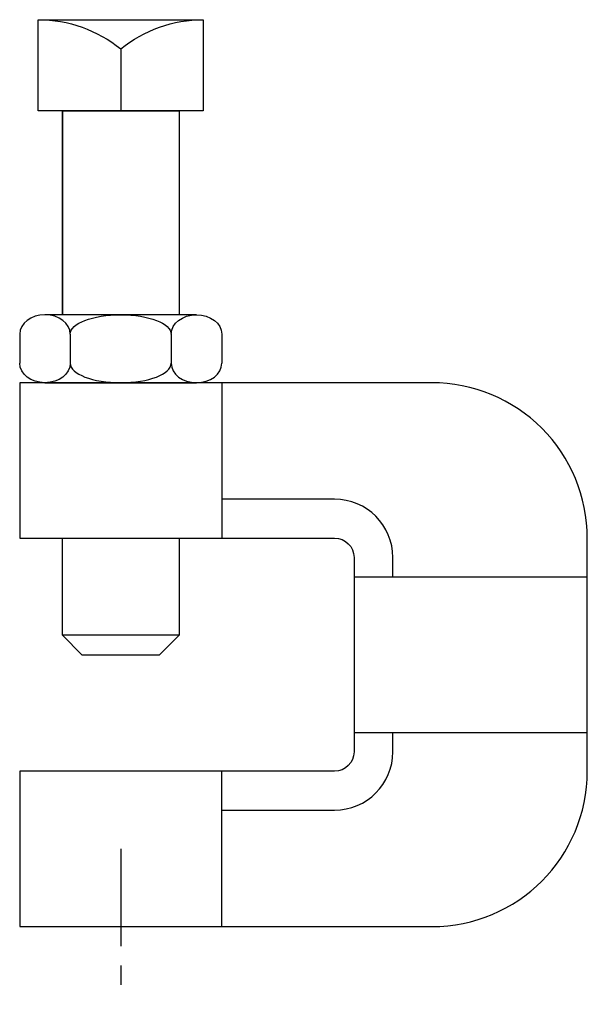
# Model space of a CAD drawing. Extents: x 34 to 182, y 11 to 268.
import ezdxf

# ---------------------------------------------------------------- set-up
doc = ezdxf.new("R2010")
doc.units = 0
doc.header["$MEASUREMENT"] = 0
doc.linetypes.add('AI9-LTYPE1', pattern=[40.643435, 25.402148, -5.080429, 5.080429, -5.080429])
doc.layers.get('0').update_dxf_attribs({"linetype": 'CONTINUOUS'})

msp = doc.modelspace()

# ---------------------------------------------------------------- linework, layer by layer
at = {"color": 7}
for p, q in [((38.64, 268.45), (81.73, 268.45)), ((60.18, 260.83), (60.18, 244.64)), ((44.94, 244.64), (44.94, 191.29)), ((75.43, 244.64), (75.43, 191.29)), ((79.98, 191.29), (40.39, 191.29)), ((33.79, 186.21), (33.79, 178.59)), ((46.98, 186.21), (46.98, 178.59)), ((73.38, 186.21), (73.38, 178.59)), ((86.58, 186.21), (86.58, 178.59)), ((40.39, 173.51), (79.98, 173.51)), ((86.58, 173.51), (86.58, 132.87)), ((121.15, 122.71), (182.11, 122.71)), ((121.15, 82.06), (182.11, 82.06)), ((86.58, 31.26), (86.58, 71.9))]:
    msp.add_line(p, q, dxfattribs=at)
at = {"color": 253, "linetype": 'AI9-LTYPE1'}
msp.add_line((60.18, 51.58), (60.18, 10.94), dxfattribs=at)
at = {"color": 7}
for points in [[(75.43, 191.29), (44.94, 191.29), (44.94, 244.64), (75.43, 244.64)], [(75.43, 107.46), (44.94, 107.46), (44.94, 132.87), (75.43, 132.87)]]:
    msp.add_lwpolyline(points, close=True, dxfattribs=at)
for points in [[(75.43, 132.87), (75.43, 107.46), (44.94, 107.46), (44.94, 132.87)], [(44.94, 107.46), (50.02, 102.38), (70.35, 102.38), (75.43, 107.46)]]:
    msp.add_lwpolyline(points, dxfattribs=at)
for points, knots in [([(38.64, 268.45), (38.64, 268.45), (38.64, 244.64), (38.64, 244.64), (38.64, 244.64), (81.73, 244.64), (81.73, 244.64), (81.73, 244.64), (81.73, 268.45), (81.73, 268.45), (73.88, 268.45), (66.28, 265.76), (60.18, 260.83), (54.09, 265.76), (46.48, 268.45), (38.64, 268.45)], [0, 0, 0, 0, 1, 1, 1, 2, 2, 2, 3, 3, 3, 4, 4, 4, 5, 5, 5, 5]), ([(46.98, 186.21), (46.98, 189.02), (44.03, 191.29), (40.39, 191.29), (36.74, 191.29), (33.79, 189.02), (33.79, 186.21)], [0, 0, 0, 0, 1, 1, 1, 2, 2, 2, 2]), ([(46.98, 186.21), (46.98, 189.02), (52.89, 191.29), (60.18, 191.29), (67.47, 191.29), (73.38, 189.02), (73.38, 186.21)], [0, 0, 0, 0, 1, 1, 1, 2, 2, 2, 2]), ([(73.38, 186.21), (73.38, 189.02), (76.34, 191.29), (79.98, 191.29), (83.63, 191.29), (86.58, 189.02), (86.58, 186.21)], [0, 0, 0, 0, 1, 1, 1, 2, 2, 2, 2]), ([(46.98, 178.59), (46.98, 175.78), (44.03, 173.51), (40.39, 173.51), (36.74, 173.51), (33.79, 175.78), (33.79, 178.59)], [0, 0, 0, 0, 1, 1, 1, 2, 2, 2, 2]), ([(46.98, 178.59), (46.98, 175.78), (52.89, 173.51), (60.18, 173.51), (67.47, 173.51), (73.38, 175.78), (73.38, 178.59)], [0, 0, 0, 0, 1, 1, 1, 2, 2, 2, 2]), ([(73.38, 178.59), (73.38, 175.78), (76.34, 173.51), (79.98, 173.51), (83.63, 173.51), (86.58, 175.78), (86.58, 178.59)], [0, 0, 0, 0, 1, 1, 1, 2, 2, 2, 2]), ([(121.15, 76.98), (121.15, 76.98), (121.15, 127.79), (121.15, 127.79), (121.15, 130.59), (118.87, 132.87), (116.07, 132.87), (116.07, 132.87), (33.79, 132.87), (33.79, 132.87), (33.79, 132.87), (33.79, 173.51), (33.79, 173.51), (33.79, 173.51), (141.47, 173.51), (141.47, 173.51), (152.25, 173.51), (162.59, 169.23), (170.21, 161.61), (177.83, 153.98), (182.11, 143.65), (182.11, 132.87), (182.11, 132.87), (182.11, 71.9), (182.11, 71.9), (182.11, 49.45), (163.92, 31.26), (141.47, 31.26), (141.47, 31.26), (33.79, 31.26), (33.79, 31.26), (33.79, 31.26), (33.79, 71.9), (33.79, 71.9), (33.79, 71.9), (116.07, 71.9), (116.07, 71.9), (118.87, 71.9), (121.15, 74.18), (121.15, 76.98)], [0, 0, 0, 0, 1, 1, 1, 2, 2, 2, 3, 3, 3, 4, 4, 4, 5, 5, 5, 6, 6, 6, 7, 7, 7, 8, 8, 8, 9, 9, 9, 10, 10, 10, 11, 11, 11, 12, 12, 12, 13, 13, 13, 13]), ([(131.31, 122.71), (131.31, 122.71), (131.31, 127.79), (131.31, 127.79), (131.31, 136.2), (124.49, 143.03), (116.07, 143.03), (116.07, 143.03), (86.58, 143.03), (86.58, 143.03)], [0, 0, 0, 0, 1, 1, 1, 2, 2, 2, 3, 3, 3, 3]), ([(86.58, 61.74), (86.58, 61.74), (116.07, 61.74), (116.07, 61.74), (124.49, 61.74), (131.31, 68.56), (131.31, 76.98), (131.31, 76.98), (131.31, 82.06), (131.31, 82.06)], [0, 0, 0, 0, 1, 1, 1, 2, 2, 2, 3, 3, 3, 3])]:
    msp.add_open_spline(points, degree=3, knots=knots, dxfattribs=at)

doc.saveas('drawing.dxf')
